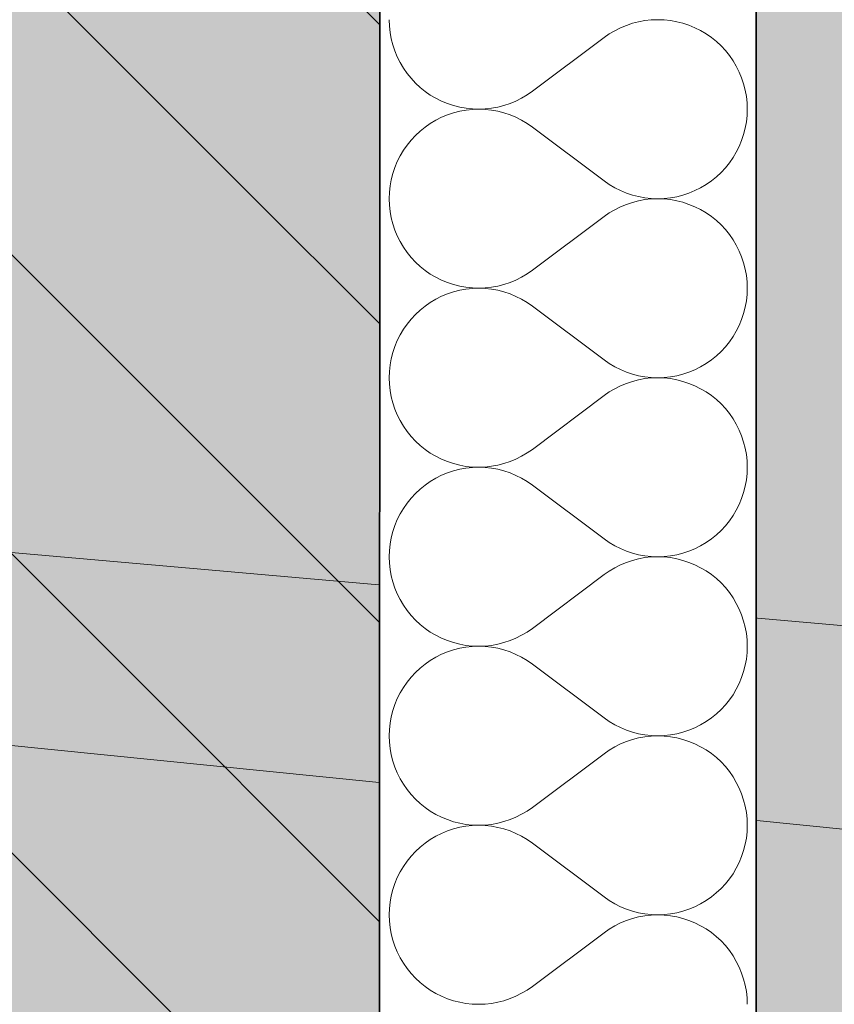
# Model space of a CAD drawing. Header units: millimetres. Extents: x -40276 to 214973, y -147941 to 35228.
# Tile 202 of 256: x -475 to -128, y 8114 to 8533. Entities that reach past the tile are written whole.
import ezdxf

# ---------------------------------------------------------------- set-up
doc = ezdxf.new("R2010")
doc.units = ezdxf.units.MM
doc.header["$MEASUREMENT"] = 0
doc.linetypes.add('Wipeout_Contour', pattern=[1000, 0, -1000])
for name, color, linetype in [('1._POHLED ZÁPADNÍ_2_0_plochy', 7, 'Continuous'), ('1._POHLED ZÁPADNÍ_2_akustické prvky', 7, 'Continuous'), ('1._POHLED ZÁPADNÍ_2_Konstrukce - nosné', 7, 'Continuous'), ('1._POHLED ZÁPADNÍ_2_Nové_Výplně – Řezové', 7, 'Continuous'), ('1._POHLED ZÁPADNÍ_2_Situace - terén', 7, 'Continuous'), ('1._POHLED ZÁPADNÍ_2_TZB - kanalizace', 7, 'Continuous'), ('1._POHLED ZÁPADNÍ_2_TZB - voda', 7, 'Continuous'), ('1._POHLED ZÁPADNÍ_2_Výplně – Řezové', 7, 'Continuous')]:
    doc.layers.add(name, color=color, linetype=linetype)
doc.linetypes.add('kanalizace - splašková', pattern='A,0,[9,C.3 Koordinační situační výkres1.Shx,S=0.146825,R=0,X=-0.001,Y=0],-21,0', length=21)
doc.linetypes.add('vodovod - pitná voda', pattern='A,0,[1,C.3 Koordinační situační výkres1.Shx,S=0.238662,R=0,X=-7.14286e-05,Y=-0.0005],-33,0', length=33)

# ---------------------------------------------------------------- blocks, each defined once
blk = doc.blocks.new('*X15', base_point=(-42174.69, -26223.67))
at = {"layer": '1._POHLED ZÁPADNÍ_2_Nové_Výplně – Řezové', "color": 21, "linetype": 'Continuous', "lineweight": 20, "true_color": 0xffaaaa}
for p, q in [((-317.87, 8533.34), (-317.77, 8530.62)), ((-214.34, 8531.79), (-216.92, 8530.93)), ((-211.71, 8532.46), (-214.34, 8531.79)), ((-209.03, 8532.95), (-211.71, 8532.46)), ((-206.33, 8533.24), (-209.03, 8532.95)), ((-203.61, 8533.34), (-206.33, 8533.24)), ((-200.89, 8533.24), (-203.61, 8533.34)), ((-198.18, 8532.95), (-200.89, 8533.24)), ((-195.51, 8532.47), (-198.18, 8532.95)), ((-192.87, 8531.8), (-195.51, 8532.47)), ((-190.29, 8530.94), (-192.87, 8531.8)), ((-317.77, 8530.62), (-317.48, 8527.92)), ((-317.48, 8527.92), (-317, 8525.24)), ((-221.87, 8528.66), (-224.21, 8527.27)), ((-219.44, 8529.88), (-221.87, 8528.66)), ((-216.92, 8530.93), (-219.44, 8529.88)), ((-187.77, 8529.9), (-190.29, 8530.94)), ((-185.34, 8528.69), (-187.77, 8529.9)), ((-183, 8527.3), (-185.34, 8528.69)), ((-317, 8525.24), (-316.33, 8522.6)), ((-226.44, 8525.72), (-256.92, 8502.86)), ((-224.21, 8527.27), (-226.44, 8525.72)), ((-180.77, 8525.75), (-183, 8527.3)), ((-178.65, 8524.04), (-180.77, 8525.75)), ((-176.66, 8522.19), (-178.65, 8524.04)), ((-316.33, 8522.6), (-315.47, 8520.02)), ((-315.47, 8520.02), (-314.42, 8517.51)), ((-174.8, 8520.2), (-176.66, 8522.19)), ((-173.09, 8518.08), (-174.8, 8520.2)), ((-314.42, 8517.51), (-313.21, 8515.08)), ((-313.21, 8515.08), (-311.82, 8512.74)), ((-171.54, 8515.85), (-173.09, 8518.08)), ((-170.15, 8513.51), (-171.54, 8515.85)), ((-311.82, 8512.74), (-310.27, 8510.5)), ((-168.93, 8511.07), (-170.15, 8513.51)), ((-167.89, 8508.56), (-168.93, 8511.07)), ((-310.27, 8510.5), (-308.56, 8508.39)), ((-308.56, 8508.39), (-306.7, 8506.39)), ((-167.03, 8505.98), (-167.89, 8508.56)), ((-306.7, 8506.39), (-304.71, 8504.54)), ((-304.71, 8504.54), (-302.59, 8502.84)), ((-302.59, 8502.84), (-300.36, 8501.28)), ((-259.15, 8501.31), (-256.92, 8502.86)), ((-166.36, 8503.34), (-167.03, 8505.98)), ((-165.88, 8500.67), (-166.36, 8503.34)), ((-300.36, 8501.28), (-298.02, 8499.9)), ((-298.02, 8499.9), (-295.58, 8498.68)), ((-295.58, 8498.68), (-293.07, 8497.64)), ((-266.43, 8497.66), (-263.92, 8498.7)), ((-263.92, 8498.7), (-261.49, 8499.92)), ((-261.49, 8499.92), (-259.15, 8501.31)), ((-165.59, 8497.96), (-165.88, 8500.67)), ((-293.07, 8497.64), (-290.49, 8496.78)), ((-290.49, 8496.78), (-287.85, 8496.11)), ((-287.85, 8494.38), (-290.49, 8493.71)), ((-287.85, 8496.11), (-285.17, 8495.63)), ((-285.17, 8494.86), (-287.85, 8494.38)), ((-285.17, 8495.63), (-282.47, 8495.34)), ((-282.47, 8495.15), (-285.17, 8494.86)), ((-282.47, 8495.34), (-279.75, 8495.24)), ((-279.75, 8495.24), (-282.47, 8495.15)), ((-279.75, 8495.24), (-277.03, 8495.34)), ((-277.03, 8495.15), (-279.75, 8495.24)), ((-277.03, 8495.34), (-274.33, 8495.64)), ((-274.33, 8494.85), (-277.03, 8495.15)), ((-274.33, 8495.64), (-271.65, 8496.12)), ((-271.65, 8494.37), (-274.33, 8494.85)), ((-271.65, 8496.12), (-269.01, 8496.8)), ((-269.01, 8493.69), (-271.65, 8494.37)), ((-269.01, 8496.8), (-266.43, 8497.66)), ((-165.49, 8495.24), (-165.59, 8497.96)), ((-165.59, 8492.52), (-165.49, 8495.24)), ((-298.02, 8490.59), (-300.36, 8489.21)), ((-295.58, 8491.81), (-298.02, 8490.59)), ((-293.07, 8492.85), (-295.58, 8491.81)), ((-290.49, 8493.71), (-293.07, 8492.85)), ((-266.43, 8492.83), (-269.01, 8493.69)), ((-263.92, 8491.79), (-266.43, 8492.83)), ((-261.49, 8490.57), (-263.92, 8491.79)), ((-259.15, 8489.18), (-261.49, 8490.57)), ((-165.88, 8489.82), (-165.59, 8492.52)), ((-304.71, 8485.95), (-306.7, 8484.1)), ((-302.59, 8487.66), (-304.71, 8485.95)), ((-300.36, 8489.21), (-302.59, 8487.66)), ((-256.92, 8487.63), (-259.15, 8489.18)), ((-226.44, 8464.77), (-256.92, 8487.63)), ((-167.03, 8484.51), (-166.36, 8487.14)), ((-166.36, 8487.14), (-165.88, 8489.82)), ((-308.56, 8482.11), (-310.27, 8479.99)), ((-306.7, 8484.1), (-308.56, 8482.11)), ((-168.94, 8479.41), (-167.89, 8481.92)), ((-167.89, 8481.92), (-167.03, 8484.51)), ((-311.82, 8477.75), (-313.21, 8475.41)), ((-310.27, 8479.99), (-311.82, 8477.75)), ((-170.15, 8476.98), (-168.94, 8479.41)), ((-313.21, 8475.41), (-314.43, 8472.98)), ((-173.09, 8472.4), (-171.54, 8474.64)), ((-171.54, 8474.64), (-170.15, 8476.98)), ((-315.47, 8470.47), (-316.33, 8467.89)), ((-314.43, 8472.98), (-315.47, 8470.47)), ((-176.66, 8468.3), (-174.8, 8470.29)), ((-174.8, 8470.29), (-173.09, 8472.4)), ((-317, 8465.25), (-317.48, 8462.57)), ((-316.33, 8467.89), (-317, 8465.25)), ((-226.44, 8464.77), (-224.21, 8463.21)), ((-183, 8463.19), (-180.77, 8464.74)), ((-180.77, 8464.74), (-178.65, 8466.44)), ((-178.65, 8466.44), (-176.66, 8468.3)), ((-317.48, 8462.57), (-317.77, 8459.87)), ((-224.21, 8463.21), (-221.87, 8461.82)), ((-221.87, 8461.82), (-219.44, 8460.6)), ((-219.44, 8460.6), (-216.93, 8459.56)), ((-190.29, 8459.54), (-187.78, 8460.58)), ((-187.78, 8460.58), (-185.34, 8461.8)), ((-185.34, 8461.8), (-183, 8463.19)), ((-317.77, 8459.87), (-317.87, 8457.15)), ((-317.87, 8457.15), (-317.77, 8454.43)), ((-216.93, 8459.56), (-214.35, 8458.7)), ((-214.35, 8458.7), (-211.71, 8458.02)), ((-211.71, 8458.02), (-209.03, 8457.54)), ((-209.03, 8456.76), (-211.71, 8456.27)), ((-209.03, 8457.54), (-206.33, 8457.25)), ((-206.33, 8457.05), (-209.03, 8456.76)), ((-206.33, 8457.25), (-203.61, 8457.15)), ((-203.61, 8457.15), (-206.33, 8457.05)), ((-203.61, 8457.15), (-200.89, 8457.24)), ((-200.89, 8457.05), (-203.61, 8457.15)), ((-200.89, 8457.24), (-198.19, 8457.53)), ((-198.19, 8456.76), (-200.89, 8457.05)), ((-198.19, 8457.53), (-195.51, 8458.01)), ((-195.51, 8456.28), (-198.19, 8456.76)), ((-195.51, 8458.01), (-192.87, 8458.68)), ((-192.87, 8458.68), (-190.29, 8459.54)), ((-317.77, 8454.43), (-317.48, 8451.73)), ((-221.87, 8452.47), (-224.21, 8451.08)), ((-219.44, 8453.69), (-221.87, 8452.47)), ((-216.93, 8454.74), (-219.44, 8453.69)), ((-214.35, 8455.6), (-216.93, 8454.74)), ((-211.71, 8456.27), (-214.35, 8455.6)), ((-192.87, 8455.61), (-195.51, 8456.28)), ((-190.29, 8454.75), (-192.87, 8455.61)), ((-187.78, 8453.71), (-190.29, 8454.75)), ((-185.34, 8452.5), (-187.78, 8453.71)), ((-183, 8451.11), (-185.34, 8452.5)), ((-317.48, 8451.73), (-317, 8449.05)), ((-317, 8449.05), (-316.33, 8446.41)), ((-226.44, 8449.53), (-256.92, 8426.67)), ((-224.21, 8451.08), (-226.44, 8449.53)), ((-180.77, 8449.56), (-183, 8451.11)), ((-178.65, 8447.85), (-180.77, 8449.56)), ((-316.33, 8446.41), (-315.47, 8443.83)), ((-315.47, 8443.83), (-314.43, 8441.32)), ((-176.66, 8446), (-178.65, 8447.85)), ((-174.8, 8444.01), (-176.66, 8446)), ((-173.1, 8441.89), (-174.8, 8444.01)), ((-314.43, 8441.32), (-313.21, 8438.89)), ((-171.54, 8439.66), (-173.1, 8441.89)), ((-170.15, 8437.32), (-171.54, 8439.66)), ((-313.21, 8438.89), (-311.82, 8436.55)), ((-311.82, 8436.55), (-310.27, 8434.31)), ((-168.94, 8434.88), (-170.15, 8437.32)), ((-310.27, 8434.31), (-308.56, 8432.19)), ((-308.56, 8432.19), (-306.71, 8430.2)), ((-167.89, 8432.37), (-168.94, 8434.88)), ((-167.04, 8429.79), (-167.89, 8432.37)), ((-306.71, 8430.2), (-304.71, 8428.35)), ((-304.71, 8428.35), (-302.59, 8426.64)), ((-166.36, 8427.15), (-167.04, 8429.79)), ((-165.88, 8424.48), (-166.36, 8427.15)), ((-302.59, 8426.64), (-300.36, 8425.09)), ((-300.36, 8425.09), (-298.02, 8423.71)), ((-298.02, 8423.71), (-295.59, 8422.49)), ((-263.92, 8422.51), (-261.49, 8423.73)), ((-261.49, 8423.73), (-259.15, 8425.12)), ((-259.15, 8425.12), (-256.92, 8426.67)), ((-165.59, 8421.77), (-165.88, 8424.48)), ((-295.59, 8422.49), (-293.07, 8421.45)), ((-293.07, 8421.45), (-290.49, 8420.59)), ((-290.49, 8420.59), (-287.85, 8419.92)), ((-287.85, 8419.92), (-285.18, 8419.44)), ((-285.18, 8418.67), (-287.85, 8418.19)), ((-285.18, 8419.44), (-282.47, 8419.15)), ((-282.47, 8418.96), (-285.18, 8418.67)), ((-282.47, 8419.15), (-279.75, 8419.05)), ((-279.75, 8419.05), (-282.47, 8418.96)), ((-279.75, 8419.05), (-277.03, 8419.15)), ((-277.03, 8418.96), (-279.75, 8419.05)), ((-277.03, 8419.15), (-274.33, 8419.45)), ((-274.33, 8418.66), (-277.03, 8418.96)), ((-274.33, 8419.45), (-271.65, 8419.93)), ((-271.65, 8418.18), (-274.33, 8418.66)), ((-271.65, 8419.93), (-269.02, 8420.61)), ((-269.02, 8420.61), (-266.44, 8421.47)), ((-266.44, 8421.47), (-263.92, 8422.51)), ((-165.49, 8419.05), (-165.59, 8421.77)), ((-165.59, 8416.33), (-165.49, 8419.05)), ((-295.59, 8415.62), (-298.02, 8414.4)), ((-293.07, 8416.66), (-295.59, 8415.62)), ((-290.49, 8417.52), (-293.07, 8416.66)), ((-287.85, 8418.19), (-290.49, 8417.52)), ((-269.02, 8417.5), (-271.65, 8418.18)), ((-266.44, 8416.64), (-269.02, 8417.5)), ((-263.92, 8415.6), (-266.44, 8416.64)), ((-261.49, 8414.38), (-263.92, 8415.6)), ((-165.88, 8413.63), (-165.59, 8416.33)), ((-302.6, 8411.47), (-304.71, 8409.76)), ((-300.36, 8413.02), (-302.6, 8411.47)), ((-298.02, 8414.4), (-300.36, 8413.02)), ((-259.15, 8412.99), (-261.49, 8414.38)), ((-256.92, 8411.43), (-259.15, 8412.99)), ((-226.44, 8388.58), (-256.92, 8411.43)), ((-167.04, 8408.31), (-166.36, 8410.95)), ((-166.36, 8410.95), (-165.88, 8413.63)), ((-306.71, 8407.91), (-308.56, 8405.92)), ((-304.71, 8409.76), (-306.71, 8407.91)), ((-167.9, 8405.73), (-167.04, 8408.31)), ((-310.27, 8403.8), (-311.82, 8401.56)), ((-308.56, 8405.92), (-310.27, 8403.8)), ((-170.16, 8400.79), (-168.94, 8403.22)), ((-168.94, 8403.22), (-167.9, 8405.73)), ((-313.21, 8399.22), (-314.43, 8396.79)), ((-311.82, 8401.56), (-313.21, 8399.22)), ((-173.1, 8396.21), (-171.54, 8398.45)), ((-171.54, 8398.45), (-170.16, 8400.79)), ((-315.47, 8394.28), (-316.33, 8391.7)), ((-314.43, 8396.79), (-315.47, 8394.28)), ((-176.66, 8392.11), (-174.8, 8394.1)), ((-174.8, 8394.1), (-173.1, 8396.21)), ((-316.33, 8391.7), (-317, 8389.06)), ((-180.77, 8388.55), (-178.65, 8390.25)), ((-178.65, 8390.25), (-176.66, 8392.11)), ((-317.48, 8386.38), (-317.78, 8383.68)), ((-317, 8389.06), (-317.48, 8386.38)), ((-226.44, 8388.58), (-224.21, 8387.02)), ((-224.21, 8387.02), (-221.87, 8385.63)), ((-221.87, 8385.63), (-219.44, 8384.41)), ((-187.78, 8384.39), (-185.34, 8385.61)), ((-185.34, 8385.61), (-183, 8387)), ((-183, 8387), (-180.77, 8388.55)), ((-317.78, 8383.68), (-317.87, 8380.96)), ((-317.87, 8380.96), (-317.78, 8378.24)), ((-219.44, 8384.41), (-216.93, 8383.37)), ((-216.93, 8383.37), (-214.35, 8382.51)), ((-214.35, 8382.51), (-211.71, 8381.83)), ((-211.71, 8381.83), (-209.04, 8381.35)), ((-209.04, 8381.35), (-206.33, 8381.06)), ((-206.33, 8381.06), (-203.61, 8380.96)), ((-203.61, 8380.96), (-206.33, 8380.86)), ((-203.61, 8380.96), (-200.89, 8381.05)), ((-200.89, 8380.86), (-203.61, 8380.96)), ((-200.89, 8381.05), (-198.19, 8381.34)), ((-198.19, 8381.34), (-195.51, 8381.82)), ((-195.51, 8381.82), (-192.87, 8382.49)), ((-192.87, 8382.49), (-190.29, 8383.35)), ((-190.29, 8383.35), (-187.78, 8384.39)), ((-317.78, 8378.24), (-317.49, 8375.54)), ((-219.44, 8377.5), (-221.87, 8376.28)), ((-216.93, 8378.55), (-219.44, 8377.5)), ((-214.35, 8379.41), (-216.93, 8378.55)), ((-211.71, 8380.08), (-214.35, 8379.41)), ((-209.04, 8380.57), (-211.71, 8380.08)), ((-206.33, 8380.86), (-209.04, 8380.57)), ((-198.19, 8380.57), (-200.89, 8380.86)), ((-195.51, 8380.09), (-198.19, 8380.57)), ((-192.87, 8379.42), (-195.51, 8380.09)), ((-190.29, 8378.56), (-192.87, 8379.42)), ((-187.78, 8377.52), (-190.29, 8378.56)), ((-185.35, 8376.3), (-187.78, 8377.52)), ((-317.49, 8375.54), (-317, 8372.86)), ((-317, 8372.86), (-316.33, 8370.22)), ((-226.44, 8373.34), (-256.92, 8350.48)), ((-224.21, 8374.89), (-226.44, 8373.34)), ((-221.87, 8376.28), (-224.21, 8374.89)), ((-183, 8374.92), (-185.35, 8376.3)), ((-180.77, 8373.37), (-183, 8374.92)), ((-178.65, 8371.66), (-180.77, 8373.37)), ((-316.33, 8370.22), (-315.47, 8367.64)), ((-176.66, 8369.81), (-178.65, 8371.66)), ((-174.8, 8367.82), (-176.66, 8369.81)), ((-315.47, 8367.64), (-314.43, 8365.13)), ((-314.43, 8365.13), (-313.21, 8362.7)), ((-173.1, 8365.7), (-174.8, 8367.82)), ((-171.54, 8363.46), (-173.1, 8365.7)), ((-313.21, 8362.7), (-311.82, 8360.36)), ((-311.82, 8360.36), (-310.27, 8358.12)), ((-170.16, 8361.13), (-171.54, 8363.46)), ((-168.94, 8358.69), (-170.16, 8361.13)), ((-310.27, 8358.12), (-308.56, 8356)), ((-308.56, 8356), (-306.71, 8354.01)), ((-167.9, 8356.18), (-168.94, 8358.69)), ((-167.04, 8353.6), (-167.9, 8356.18)), ((-306.71, 8354.01), (-304.72, 8352.16)), ((-304.72, 8352.16), (-302.6, 8350.45)), ((-166.36, 8350.96), (-167.04, 8353.6)), ((-302.6, 8350.45), (-300.36, 8348.9)), ((-300.36, 8348.9), (-298.02, 8347.52)), ((-298.02, 8347.52), (-295.59, 8346.3)), ((-263.93, 8346.32), (-261.49, 8347.54)), ((-261.49, 8347.54), (-259.15, 8348.93)), ((-259.15, 8348.93), (-256.92, 8350.48)), ((-165.88, 8348.28), (-166.36, 8350.96)), ((-165.59, 8345.58), (-165.88, 8348.28)), ((-295.59, 8346.3), (-293.07, 8345.26)), ((-293.07, 8345.26), (-290.49, 8344.4)), ((-290.49, 8344.4), (-287.86, 8343.73)), ((-287.86, 8343.73), (-285.18, 8343.25)), ((-285.18, 8343.25), (-282.47, 8342.96)), ((-277.04, 8342.96), (-274.33, 8343.26)), ((-274.33, 8343.26), (-271.65, 8343.74)), ((-271.65, 8343.74), (-269.02, 8344.41)), ((-269.02, 8344.41), (-266.44, 8345.28)), ((-266.44, 8345.28), (-263.93, 8346.32)), ((-165.49, 8342.86), (-165.59, 8345.58)), ((-295.59, 8339.43), (-298.02, 8338.21)), ((-293.07, 8340.47), (-295.59, 8339.43)), ((-290.49, 8341.33), (-293.07, 8340.47)), ((-287.86, 8342), (-290.49, 8341.33)), ((-285.18, 8342.48), (-287.86, 8342)), ((-282.47, 8342.77), (-285.18, 8342.48)), ((-282.47, 8342.96), (-279.75, 8342.86)), ((-279.75, 8342.86), (-282.47, 8342.77)), ((-279.75, 8342.86), (-277.04, 8342.96)), ((-277.04, 8342.76), (-279.75, 8342.86)), ((-274.33, 8342.47), (-277.04, 8342.76)), ((-271.65, 8341.99), (-274.33, 8342.47)), ((-269.02, 8341.31), (-271.65, 8341.99)), ((-266.44, 8340.45), (-269.02, 8341.31)), ((-263.93, 8339.41), (-266.44, 8340.45)), ((-261.49, 8338.19), (-263.93, 8339.41)), ((-165.88, 8337.44), (-165.59, 8340.14)), ((-165.59, 8340.14), (-165.49, 8342.86)), ((-302.6, 8335.27), (-304.72, 8333.57)), ((-300.36, 8336.83), (-302.6, 8335.27)), ((-298.02, 8338.21), (-300.36, 8336.83)), ((-259.16, 8336.8), (-261.49, 8338.19)), ((-256.92, 8335.24), (-259.16, 8336.8)), ((-226.45, 8312.39), (-256.92, 8335.24)), ((-166.36, 8334.76), (-165.88, 8337.44)), ((-306.71, 8331.72), (-308.56, 8329.72)), ((-304.72, 8333.57), (-306.71, 8331.72)), ((-167.9, 8329.54), (-167.04, 8332.12)), ((-167.04, 8332.12), (-166.36, 8334.76)), ((-310.27, 8327.61), (-311.82, 8325.37)), ((-308.56, 8329.72), (-310.27, 8327.61)), ((-170.16, 8324.6), (-168.94, 8327.03)), ((-168.94, 8327.03), (-167.9, 8329.54)), ((-313.21, 8323.03), (-314.43, 8320.6)), ((-311.82, 8325.37), (-313.21, 8323.03)), ((-173.1, 8320.02), (-171.55, 8322.26)), ((-171.55, 8322.26), (-170.16, 8324.6)), ((-315.47, 8318.09), (-316.33, 8315.51)), ((-314.43, 8320.6), (-315.47, 8318.09)), ((-174.81, 8317.91), (-173.1, 8320.02)), ((-316.33, 8315.51), (-317, 8312.87)), ((-180.77, 8312.36), (-178.65, 8314.06)), ((-178.65, 8314.06), (-176.66, 8315.92)), ((-176.66, 8315.92), (-174.81, 8317.91)), ((-317.49, 8310.19), (-317.78, 8307.49)), ((-317, 8312.87), (-317.49, 8310.19)), ((-226.45, 8312.39), (-224.21, 8310.83)), ((-224.21, 8310.83), (-221.87, 8309.44)), ((-185.35, 8309.42), (-183.01, 8310.81)), ((-183.01, 8310.81), (-180.77, 8312.36)), ((-317.78, 8307.49), (-317.87, 8304.77)), ((-221.87, 8309.44), (-219.44, 8308.22)), ((-219.44, 8308.22), (-216.93, 8307.18)), ((-216.93, 8307.18), (-214.35, 8306.32)), ((-214.35, 8306.32), (-211.71, 8305.64)), ((-211.71, 8305.64), (-209.04, 8305.16)), ((-198.19, 8305.15), (-195.51, 8305.63)), ((-195.51, 8305.63), (-192.88, 8306.3)), ((-192.88, 8306.3), (-190.29, 8307.16)), ((-190.29, 8307.16), (-187.78, 8308.2)), ((-187.78, 8308.2), (-185.35, 8309.42)), ((-317.87, 8304.77), (-317.78, 8302.05)), ((-317.78, 8302.05), (-317.49, 8299.35)), ((-219.44, 8301.31), (-221.87, 8300.09)), ((-216.93, 8302.35), (-219.44, 8301.31)), ((-214.35, 8303.22), (-216.93, 8302.35)), ((-211.71, 8303.89), (-214.35, 8303.22)), ((-209.04, 8304.38), (-211.71, 8303.89)), ((-209.04, 8305.16), (-206.33, 8304.87)), ((-206.33, 8304.67), (-209.04, 8304.38)), ((-206.33, 8304.87), (-203.61, 8304.77)), ((-203.61, 8304.77), (-206.33, 8304.67)), ((-203.61, 8304.77), (-200.89, 8304.86)), ((-200.89, 8304.67), (-203.61, 8304.77)), ((-200.89, 8304.86), (-198.19, 8305.15)), ((-198.19, 8304.38), (-200.89, 8304.67)), ((-195.51, 8303.9), (-198.19, 8304.38)), ((-192.88, 8303.23), (-195.51, 8303.9)), ((-190.29, 8302.37), (-192.88, 8303.23)), ((-187.78, 8301.33), (-190.29, 8302.37)), ((-185.35, 8300.11), (-187.78, 8301.33)), ((-317.49, 8299.35), (-317, 8296.67)), ((-226.45, 8297.15), (-256.92, 8274.29)), ((-224.21, 8298.7), (-226.45, 8297.15)), ((-221.87, 8300.09), (-224.21, 8298.7)), ((-183.01, 8298.73), (-185.35, 8300.11)), ((-180.77, 8297.18), (-183.01, 8298.73)), ((-178.65, 8295.47), (-180.77, 8297.18)), ((-317, 8296.67), (-316.33, 8294.03)), ((-316.33, 8294.03), (-315.47, 8291.45)), ((-176.66, 8293.62), (-178.65, 8295.47)), ((-174.81, 8291.63), (-176.66, 8293.62)), ((-315.47, 8291.45), (-314.43, 8288.94)), ((-314.43, 8288.94), (-313.21, 8286.51)), ((-173.1, 8289.51), (-174.81, 8291.63)), ((-171.55, 8287.27), (-173.1, 8289.51)), ((-313.21, 8286.51), (-311.82, 8284.17)), ((-170.16, 8284.93), (-171.55, 8287.27)), ((-168.94, 8282.5), (-170.16, 8284.93)), ((-311.82, 8284.17), (-310.27, 8281.93)), ((-310.27, 8281.93), (-308.56, 8279.81)), ((-167.9, 8279.99), (-168.94, 8282.5)), ((-308.56, 8279.81), (-306.71, 8277.82)), ((-306.71, 8277.82), (-304.72, 8275.97)), ((-167.04, 8277.41), (-167.9, 8279.99)), ((-166.37, 8274.77), (-167.04, 8277.41)), ((-304.72, 8275.97), (-302.6, 8274.26)), ((-302.6, 8274.26), (-300.36, 8272.71)), ((-300.36, 8272.71), (-298.02, 8271.33)), ((-261.5, 8271.35), (-259.16, 8272.74)), ((-259.16, 8272.74), (-256.92, 8274.29)), ((-165.88, 8272.09), (-166.37, 8274.77)), ((-165.59, 8269.39), (-165.88, 8272.09)), ((-298.02, 8271.33), (-295.59, 8270.11)), ((-295.59, 8270.11), (-293.08, 8269.07)), ((-293.08, 8269.07), (-290.49, 8268.21)), ((-290.49, 8268.21), (-287.86, 8267.54)), ((-271.66, 8267.55), (-269.02, 8268.22)), ((-269.02, 8268.22), (-266.44, 8269.09)), ((-266.44, 8269.09), (-263.93, 8270.13)), ((-263.93, 8270.13), (-261.5, 8271.35)), ((-165.49, 8266.67), (-165.59, 8269.39)), ((-293.08, 8264.28), (-295.59, 8263.24)), ((-290.49, 8265.14), (-293.08, 8264.28)), ((-287.86, 8265.81), (-290.49, 8265.14)), ((-287.86, 8267.54), (-285.18, 8267.06)), ((-285.18, 8266.29), (-287.86, 8265.81)), ((-285.18, 8267.06), (-282.48, 8266.77)), ((-282.48, 8266.58), (-285.18, 8266.29)), ((-282.48, 8266.77), (-279.76, 8266.67)), ((-279.76, 8266.67), (-282.48, 8266.58)), ((-279.76, 8266.67), (-277.04, 8266.77)), ((-277.04, 8266.57), (-279.76, 8266.67)), ((-277.04, 8266.77), (-274.33, 8267.06)), ((-274.33, 8266.28), (-277.04, 8266.57)), ((-274.33, 8267.06), (-271.66, 8267.55)), ((-271.66, 8265.8), (-274.33, 8266.28)), ((-269.02, 8265.12), (-271.66, 8265.8)), ((-266.44, 8264.26), (-269.02, 8265.12)), ((-263.93, 8263.22), (-266.44, 8264.26)), ((-165.88, 8261.25), (-165.59, 8263.95)), ((-165.59, 8263.95), (-165.49, 8266.67)), ((-300.36, 8260.63), (-302.6, 8259.08)), ((-298.02, 8262.02), (-300.36, 8260.63)), ((-295.59, 8263.24), (-298.02, 8262.02)), ((-261.5, 8262), (-263.93, 8263.22)), ((-259.16, 8260.61), (-261.5, 8262)), ((-256.92, 8259.05), (-259.16, 8260.61)), ((-166.37, 8258.57), (-165.88, 8261.25)), ((-306.71, 8255.52), (-308.56, 8253.53)), ((-304.72, 8257.38), (-306.71, 8255.52)), ((-302.6, 8259.08), (-304.72, 8257.38)), ((-226.45, 8236.2), (-256.92, 8259.05)), ((-167.9, 8253.35), (-167.04, 8255.93)), ((-167.04, 8255.93), (-166.37, 8258.57)), ((-310.27, 8251.42), (-311.82, 8249.18)), ((-308.56, 8253.53), (-310.27, 8251.42)), ((-168.94, 8250.84), (-167.9, 8253.35)), ((-313.21, 8246.84), (-314.43, 8244.41)), ((-311.82, 8249.18), (-313.21, 8246.84)), ((-171.55, 8246.07), (-170.16, 8248.41)), ((-170.16, 8248.41), (-168.94, 8250.84)), ((-314.43, 8244.41), (-315.47, 8241.9)), ((-174.81, 8241.72), (-173.1, 8243.83)), ((-173.1, 8243.83), (-171.55, 8246.07)), ((-316.33, 8239.32), (-317.01, 8236.68)), ((-315.47, 8241.9), (-316.33, 8239.32)), ((-178.65, 8237.87), (-176.66, 8239.72)), ((-176.66, 8239.72), (-174.81, 8241.72)), ((-317.01, 8236.68), (-317.49, 8234)), ((-226.45, 8236.2), (-224.21, 8234.64)), ((-224.21, 8234.64), (-221.88, 8233.25)), ((-185.35, 8233.23), (-183.01, 8234.61)), ((-183.01, 8234.61), (-180.77, 8236.17)), ((-180.77, 8236.17), (-178.65, 8237.87)), ((-317.78, 8231.3), (-317.88, 8228.58)), ((-317.49, 8234), (-317.78, 8231.3)), ((-221.88, 8233.25), (-219.44, 8232.03)), ((-219.44, 8232.03), (-216.93, 8230.99)), ((-216.93, 8230.99), (-214.35, 8230.13)), ((-214.35, 8230.13), (-211.72, 8229.45)), ((-195.51, 8229.44), (-192.88, 8230.11)), ((-192.88, 8230.11), (-190.3, 8230.97)), ((-190.3, 8230.97), (-187.78, 8232.01)), ((-187.78, 8232.01), (-185.35, 8233.23)), ((-317.88, 8228.58), (-317.78, 8225.86)), ((-216.93, 8226.16), (-219.44, 8225.12)), ((-214.35, 8227.03), (-216.93, 8226.16)), ((-211.72, 8227.7), (-214.35, 8227.03)), ((-211.72, 8229.45), (-209.04, 8228.97)), ((-209.04, 8228.18), (-211.72, 8227.7)), ((-209.04, 8228.97), (-206.33, 8228.68)), ((-206.33, 8228.48), (-209.04, 8228.18)), ((-206.33, 8228.68), (-203.62, 8228.58)), ((-203.62, 8228.58), (-206.33, 8228.48)), ((-203.62, 8228.58), (-200.9, 8228.67)), ((-200.9, 8228.48), (-203.62, 8228.58)), ((-200.9, 8228.67), (-198.19, 8228.96)), ((-198.19, 8228.19), (-200.9, 8228.48)), ((-198.19, 8228.96), (-195.51, 8229.44)), ((-195.51, 8227.71), (-198.19, 8228.19)), ((-192.88, 8227.04), (-195.51, 8227.71)), ((-190.3, 8226.18), (-192.88, 8227.04)), ((-187.78, 8225.14), (-190.3, 8226.18)), ((-317.78, 8225.86), (-317.49, 8223.16)), ((-317.49, 8223.16), (-317.01, 8220.48)), ((-224.22, 8222.51), (-226.45, 8220.96)), ((-221.88, 8223.9), (-224.22, 8222.51)), ((-219.44, 8225.12), (-221.88, 8223.9)), ((-185.35, 8223.92), (-187.78, 8225.14)), ((-183.01, 8222.54), (-185.35, 8223.92)), ((-180.77, 8220.99), (-183.01, 8222.54)), ((-317.01, 8220.48), (-316.33, 8217.84)), ((-316.33, 8217.84), (-315.47, 8215.26)), ((-226.45, 8220.96), (-256.93, 8198.1)), ((-178.65, 8219.28), (-180.77, 8220.99)), ((-176.66, 8217.43), (-178.65, 8219.28)), ((-315.47, 8215.26), (-314.43, 8212.75)), ((-174.81, 8215.44), (-176.66, 8217.43)), ((-173.1, 8213.32), (-174.81, 8215.44)), ((-171.55, 8211.08), (-173.1, 8213.32)), ((-314.43, 8212.75), (-313.21, 8210.31)), ((-313.21, 8210.31), (-311.82, 8207.98)), ((-170.16, 8208.74), (-171.55, 8211.08)), ((-311.82, 8207.98), (-310.27, 8205.74)), ((-310.27, 8205.74), (-308.57, 8203.62)), ((-168.94, 8206.31), (-170.16, 8208.74)), ((-167.9, 8203.8), (-168.94, 8206.31)), ((-308.57, 8203.62), (-306.71, 8201.63)), ((-306.71, 8201.63), (-304.72, 8199.78)), ((-167.04, 8201.22), (-167.9, 8203.8)), ((-166.37, 8198.58), (-167.04, 8201.22)), ((-304.72, 8199.78), (-302.6, 8198.07)), ((-302.6, 8198.07), (-300.37, 8196.52)), ((-261.5, 8195.16), (-259.16, 8196.55)), ((-259.16, 8196.55), (-256.93, 8198.1)), ((-165.88, 8195.9), (-166.37, 8198.58)), ((-300.37, 8196.52), (-298.02, 8195.14)), ((-298.02, 8195.14), (-295.59, 8193.92)), ((-295.59, 8193.92), (-293.08, 8192.88)), ((-293.08, 8192.88), (-290.5, 8192.02)), ((-269.02, 8192.03), (-266.44, 8192.89)), ((-266.44, 8192.89), (-263.93, 8193.94)), ((-263.93, 8193.94), (-261.5, 8195.16)), ((-165.59, 8193.2), (-165.88, 8195.9)), ((-165.5, 8190.48), (-165.59, 8193.2)), ((-290.5, 8188.95), (-293.08, 8188.09)), ((-290.5, 8192.02), (-287.86, 8191.35)), ((-287.86, 8189.62), (-290.5, 8188.95)), ((-287.86, 8191.35), (-285.18, 8190.87)), ((-285.18, 8190.1), (-287.86, 8189.62)), ((-285.18, 8190.87), (-282.48, 8190.58)), ((-282.48, 8190.39), (-285.18, 8190.1)), ((-282.48, 8190.58), (-279.76, 8190.48)), ((-279.76, 8190.48), (-282.48, 8190.39)), ((-279.76, 8190.48), (-277.04, 8190.58)), ((-277.04, 8190.38), (-279.76, 8190.48)), ((-277.04, 8190.58), (-274.33, 8190.87)), ((-274.33, 8190.09), (-277.04, 8190.38)), ((-274.33, 8190.87), (-271.66, 8191.36)), ((-271.66, 8189.61), (-274.33, 8190.09)), ((-271.66, 8191.36), (-269.02, 8192.03)), ((-269.02, 8188.93), (-271.66, 8189.61)), ((-266.44, 8188.07), (-269.02, 8188.93)), ((-165.59, 8187.76), (-165.5, 8190.48)), ((-300.37, 8184.44), (-302.6, 8182.89)), ((-298.03, 8185.83), (-300.37, 8184.44)), ((-295.59, 8187.05), (-298.03, 8185.83)), ((-293.08, 8188.09), (-295.59, 8187.05)), ((-263.93, 8187.03), (-266.44, 8188.07)), ((-261.5, 8185.81), (-263.93, 8187.03)), ((-259.16, 8184.42), (-261.5, 8185.81)), ((-256.93, 8182.86), (-259.16, 8184.42)), ((-166.37, 8182.38), (-165.88, 8185.06)), ((-165.88, 8185.06), (-165.59, 8187.76)), ((-304.72, 8181.19), (-306.71, 8179.33)), ((-302.6, 8182.89), (-304.72, 8181.19)), ((-226.45, 8160.01), (-256.93, 8182.86)), ((-167.04, 8179.74), (-166.37, 8182.38)), ((-308.57, 8177.34), (-310.27, 8175.23)), ((-306.71, 8179.33), (-308.57, 8177.34)), ((-168.94, 8174.65), (-167.9, 8177.16)), ((-167.9, 8177.16), (-167.04, 8179.74)), ((-311.83, 8172.99), (-313.21, 8170.65)), ((-310.27, 8175.23), (-311.83, 8172.99)), ((-171.55, 8169.88), (-170.16, 8172.22)), ((-170.16, 8172.22), (-168.94, 8174.65)), ((-314.43, 8168.22), (-315.47, 8165.71)), ((-313.21, 8170.65), (-314.43, 8168.22)), ((-174.81, 8165.52), (-173.1, 8167.64)), ((-173.1, 8167.64), (-171.55, 8169.88)), ((-316.33, 8163.13), (-317.01, 8160.49)), ((-315.47, 8165.71), (-316.33, 8163.13)), ((-178.66, 8161.68), (-176.66, 8163.53)), ((-176.66, 8163.53), (-174.81, 8165.52)), ((-317.01, 8160.49), (-317.49, 8157.81)), ((-226.45, 8160.01), (-224.22, 8158.45)), ((-183.01, 8158.42), (-180.77, 8159.98)), ((-180.77, 8159.98), (-178.66, 8161.68)), ((-317.78, 8155.11), (-317.88, 8152.39)), ((-317.49, 8157.81), (-317.78, 8155.11)), ((-224.22, 8158.45), (-221.88, 8157.06)), ((-221.88, 8157.06), (-219.45, 8155.84)), ((-219.45, 8155.84), (-216.93, 8154.8)), ((-216.93, 8154.8), (-214.35, 8153.94)), ((-192.88, 8153.92), (-190.3, 8154.78)), ((-190.3, 8154.78), (-187.78, 8155.82)), ((-187.78, 8155.82), (-185.35, 8157.04)), ((-185.35, 8157.04), (-183.01, 8158.42)), ((-317.88, 8152.39), (-317.78, 8149.67)), ((-214.35, 8150.83), (-216.93, 8149.97)), ((-214.35, 8153.94), (-211.72, 8153.26)), ((-211.72, 8151.51), (-214.35, 8150.83)), ((-211.72, 8153.26), (-209.04, 8152.78)), ((-209.04, 8151.99), (-211.72, 8151.51)), ((-209.04, 8152.78), (-206.34, 8152.48)), ((-206.34, 8152.29), (-209.04, 8151.99)), ((-206.34, 8152.48), (-203.62, 8152.39)), ((-203.62, 8152.39), (-206.34, 8152.29)), ((-203.62, 8152.39), (-200.9, 8152.48)), ((-200.9, 8152.29), (-203.62, 8152.39)), ((-200.9, 8152.48), (-198.19, 8152.77)), ((-198.19, 8152), (-200.9, 8152.29)), ((-198.19, 8152.77), (-195.52, 8153.25)), ((-195.52, 8151.52), (-198.19, 8152)), ((-195.52, 8153.25), (-192.88, 8153.92)), ((-192.88, 8150.85), (-195.52, 8151.52)), ((-190.3, 8149.99), (-192.88, 8150.85)), ((-317.78, 8149.67), (-317.49, 8146.96)), ((-317.49, 8146.96), (-317.01, 8144.29)), ((-224.22, 8146.32), (-226.45, 8144.77)), ((-221.88, 8147.71), (-224.22, 8146.32)), ((-219.45, 8148.93), (-221.88, 8147.71)), ((-216.93, 8149.97), (-219.45, 8148.93)), ((-187.78, 8148.95), (-190.3, 8149.99)), ((-185.35, 8147.73), (-187.78, 8148.95)), ((-183.01, 8146.35), (-185.35, 8147.73)), ((-180.77, 8144.8), (-183.01, 8146.35)), ((-317.01, 8144.29), (-316.33, 8141.65)), ((-226.45, 8144.77), (-256.93, 8121.91)), ((-178.66, 8143.09), (-180.77, 8144.8)), ((-176.66, 8141.24), (-178.66, 8143.09)), ((-316.33, 8141.65), (-315.48, 8139.07)), ((-315.48, 8139.07), (-314.43, 8136.56)), ((-174.81, 8139.25), (-176.66, 8141.24)), ((-173.1, 8137.13), (-174.81, 8139.25)), ((-314.43, 8136.56), (-313.22, 8134.12)), ((-313.22, 8134.12), (-311.83, 8131.79)), ((-171.55, 8134.89), (-173.1, 8137.13)), ((-170.16, 8132.55), (-171.55, 8134.89)), ((-311.83, 8131.79), (-310.27, 8129.55)), ((-310.27, 8129.55), (-308.57, 8127.43)), ((-168.94, 8130.12), (-170.16, 8132.55)), ((-167.9, 8127.61), (-168.94, 8130.12)), ((-308.57, 8127.43), (-306.71, 8125.44)), ((-306.71, 8125.44), (-304.72, 8123.59)), ((-167.04, 8125.03), (-167.9, 8127.61)), ((-304.72, 8123.59), (-302.6, 8121.88)), ((-302.6, 8121.88), (-300.37, 8120.33)), ((-259.16, 8120.36), (-256.93, 8121.91)), ((-166.37, 8122.39), (-167.04, 8125.03)), ((-165.89, 8119.71), (-166.37, 8122.39)), ((-300.37, 8120.33), (-298.03, 8118.94)), ((-298.03, 8118.94), (-295.59, 8117.73)), ((-295.59, 8117.73), (-293.08, 8116.69)), ((-266.44, 8116.7), (-263.93, 8117.75)), ((-263.93, 8117.75), (-261.5, 8118.97)), ((-261.5, 8118.97), (-259.16, 8120.36)), ((-165.6, 8117.01), (-165.89, 8119.71)), ((-165.5, 8114.29), (-165.6, 8117.01)), ((-293.08, 8116.69), (-290.5, 8115.83)), ((-290.5, 8115.83), (-287.86, 8115.16)), ((-287.86, 8115.16), (-285.18, 8114.68)), ((-285.18, 8114.68), (-282.48, 8114.39)), ((-282.48, 8114.39), (-279.76, 8114.29)), ((-279.76, 8114.29), (-277.04, 8114.39)), ((-277.04, 8114.39), (-274.34, 8114.68)), ((-274.34, 8114.68), (-271.66, 8115.17)), ((-271.66, 8115.17), (-269.02, 8115.84)), ((-269.02, 8115.84), (-266.44, 8116.7))]:
    blk.add_line(p, q, dxfattribs=at)

msp = doc.modelspace()

# ---------------------------------------------------------------- hatches: boundary and pattern name
at = {"layer": '1._POHLED ZÁPADNÍ_2_0_plochy', "linetype": 'Continuous', "lineweight": 0, "true_color": 0x725616}
msp.add_hatch(color=46, dxfattribs=at).paths.add_polyline_path([(-40276.11, 380.05), (-40276.11, -1043.68), (-26430.13, -1753.82), (-207.83, -1407.24, 0.378179), (2221.6, 744.43), (1454.58, 22244.44), (546.81, 28172.03), (-1346.6, 35227.52), (-3442.11, 35227.52), (-1029.19, 25664.88), (-238.38, 17796.01), (-239.22, 14109.25), (861.41, 14093.65), (783.04, 8563.06), (-240.47, 8577.57), (-242.36, 270.44), (-4572.17, 250.22), (-4572.63, 350.63), (-5872.68, 344.56), (-5872.22, 244.16), (-7761.04, 235.34), (-7759.92, 351.1), (-8809.82, 361.27), (-8811.09, 230.44), (-11400.33, 218.35), (-11400.37, 351.08), (-12450.37, 350.77), (-12450.33, 213.45), (-13471.16, 208.68), (-13473.3, 368.51), (-14863.29, 349.89), (-14861.31, 202.19), (-20482.16, 175.95), (-20484.75, 349.86), (-26651.76, 257.8), (-26680.1, 83.42), (-26744.58, -483.48), (-39549.98, 311.19)])
at = {"layer": '1._POHLED ZÁPADNÍ_2_0_plochy', "linetype": 'Continuous', "lineweight": 20, "true_color": 0xffaaaa}
h = msp.add_hatch(dxfattribs=at)
h.set_pattern_fill('Izolační_tvárnice_0002', color=21, style=0, pattern_type=2)
h.set_pattern_definition([(315, (-10360.18, 9405.31), (63.6396, 63.6396), [])])
h.paths.add_polyline_path([(-10906.33, 18690.21), (-10970.68, 9084.15), (-20311.44, 10009.93), (-20479.41, 269.75), (-242.33, 419.76), (-238.38, 17796.01)])
at = {"layer": '1._POHLED ZÁPADNÍ_2_Výplně – Řezové', "linetype": 'Continuous', "lineweight": 13}
msp.add_hatch(color=254, dxfattribs=at).paths.add_polyline_path([(-821.69, 7933.61), (-321.69, 7933.61), (-321.69, 9430.27), (-821.69, 9430.27)])

# ---------------------------------------------------------------- linework, layer by layer
at = {"layer": '1._POHLED ZÁPADNÍ_2_0_plochy', "color": 7, "linetype": 'Continuous', "lineweight": 13, "flags": 128}
msp.add_lwpolyline([(-1029.19, 25664.88), (-238.38, 17796.01), (-239.22, 14109.25), (861.41, 14093.65), (783.04, 8563.06), (-240.47, 8577.57), (-242.36, 270.44), (-4572.17, 250.22), (-4572.63, 350.63), (-5872.68, 344.56), (-5872.22, 244.16), (-7761.04, 235.34), (-7759.92, 351.1), (-8809.82, 361.27), (-8811.09, 230.44), (-11400.33, 218.35)], dxfattribs=at)
at = {"layer": '1._POHLED ZÁPADNÍ_2_Situace - terén', "color": 8, "linetype": 'Continuous', "lineweight": 13, "flags": 128}
msp.add_lwpolyline([(-321.69, 9430.27), (-284.45, 9430.27), (-284.45, 312.49), (-321.69, 312.49)], close=True, dxfattribs=at)
at = {"layer": '1._POHLED ZÁPADNÍ_2_TZB - kanalizace', "color": 8, "linetype": 'kanalizace - splašková', "lineweight": 20, "flags": 128}
msp.add_lwpolyline([(-2393.64, 8475.09), (1505.52, 8132)], dxfattribs=at)
at = {"layer": '1._POHLED ZÁPADNÍ_2_TZB - voda', "color": 8, "linetype": 'vodovod - pitná voda', "lineweight": 20, "flags": 128}
msp.add_lwpolyline([(1305.64, 15805.94), (1120.14, 15827.7), (929.03, 8083.09), (-1733.84, 8350.37)], dxfattribs=at)

# ---------------------------------------------------------------- next in the draw order: wipeouts: each hides what was drawn before it
at = {"color": 254, "linetype": 'Wipeout_Contour', "lineweight": 0, "ltscale": 34746.797353}
msp.add_wipeout([(-321.69, 7933.61), (-161.69, 7933.61), (-161.66, 9432.26), (-321.66, 9432.27)], dxfattribs=at).dxf.layer = '1._POHLED ZÁPADNÍ_2_Nové_Výplně – Řezové'

# ---------------------------------------------------------------- next in the draw order: linework, layer by layer
at = {"layer": '1._POHLED ZÁPADNÍ_2_akustické prvky', "color": 1, "linetype": 'Continuous', "lineweight": 35}
msp.add_line((-161.83, 6155.14), (-161.66, 9432.26), dxfattribs=at)
at = {"layer": '1._POHLED ZÁPADNÍ_2_Konstrukce - nosné', "color": 7, "linetype": 'Continuous', "lineweight": 25}
msp.add_line((-322.32, 6155.17), (-321.66, 9432.27), dxfattribs=at)

# ---------------------------------------------------------------- next in the draw order: block references
at = {"layer": '1._POHLED ZÁPADNÍ_2_0_plochy', "color": 9, "linetype": 'Continuous', "lineweight": 13}
msp.add_blockref('*X15', (-42174.69, -26223.67), dxfattribs=at)

doc.saveas('drawing.dxf')
